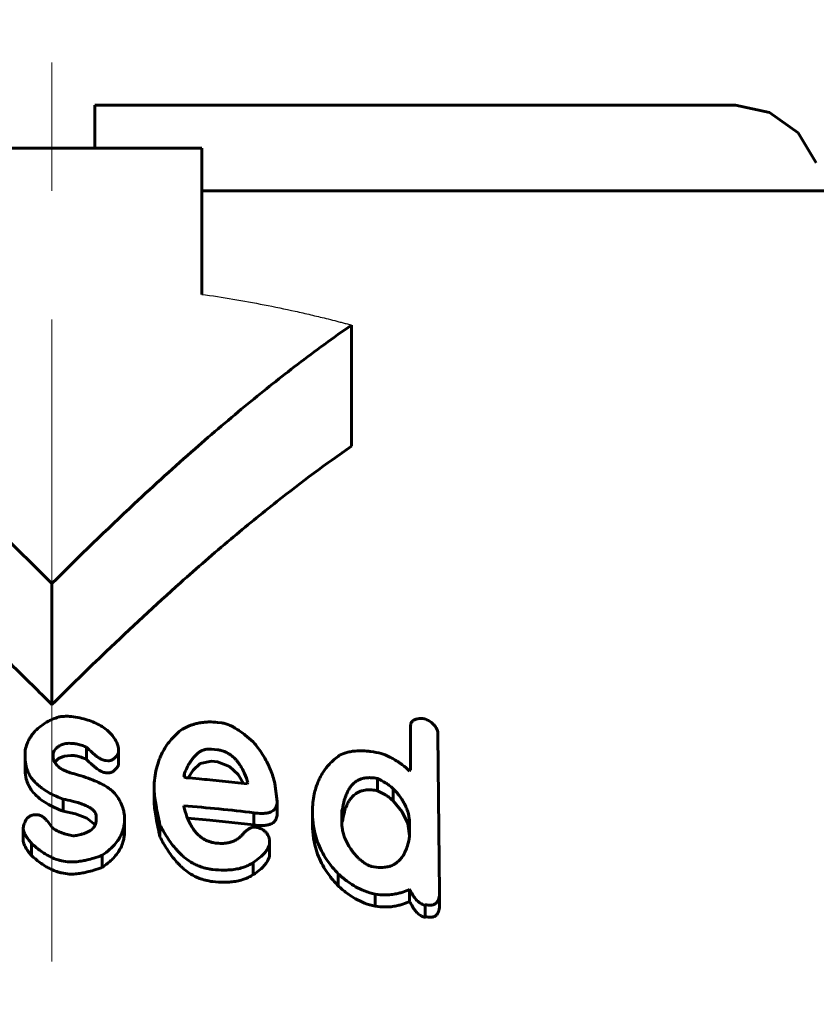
# Model space of a CAD drawing. Header units: millimetres. Extents: x -86 to 204, y -54 to 55.
# Tile 6 of 14: x 0 to 9, y 44 to 55. Entities that reach past the tile are written whole.
import ezdxf

# ---------------------------------------------------------------- set-up
doc = ezdxf.new("R2010")
doc.units = ezdxf.units.MM
for name, pattern in [('K5LT-1', [0]), ('K5LT_AXLED', [12, 7.5, -1.5, 1.5, -1.5]), ('K5LT_BASIC', [0])]:
    doc.linetypes.add(name, pattern=pattern)
doc.layers.add('Системный слой (1)', color=7, linetype='Continuous', true_color=0x6c6c6c)

# ---------------------------------------------------------------- blocks, each defined once
blk = doc.blocks.new('U1')
at = {"layer": 'Системный слой (1)', "color": 150, "linetype": 'K5LT_BASIC', "lineweight": 60, "true_color": 0x0080ff}
for p, q in [((0.033, 46.327), (0.077, 46.372)), ((0.077, 46.372), (0.143, 46.4)), ((0.143, 46.4), (0.22, 46.407))]:
    blk.add_line(p, q, dxfattribs=at)
blk = doc.blocks.new('U4')
at = {"layer": 'Системный слой (1)', "color": 150, "linetype": 'K5LT_BASIC', "lineweight": 60, "true_color": 0x0080ff}
for p, q in [((4.091, 45.747), (3.987, 45.875)), ((4.157, 45.61), (4.091, 45.747)), ((4.179, 45.471), (4.157, 45.61))]:
    blk.add_line(p, q, dxfattribs=at)
blk = doc.blocks.new('U5')
at = {"layer": 'Системный слой (1)', "color": 150, "linetype": 'K5LT_BASIC', "lineweight": 60, "true_color": 0x0080ff}
for p, q in [((1.648, 46.235), (1.59, 46.145)), ((1.733, 46.311), (1.648, 46.235)), ((1.864, 46.339), (1.733, 46.311))]:
    blk.add_line(p, q, dxfattribs=at)
blk = doc.blocks.new('U7')
at = {"layer": 'Системный слой (1)', "color": 150, "linetype": 'K5LT_BASIC', "lineweight": 60, "true_color": 0x0080ff}
for p, q in [((0.132, 45.755), (0.274, 45.723)), ((0.274, 45.723), (0.407, 45.675)), ((0.407, 45.675), (0.505, 45.596))]:
    blk.add_line(p, q, dxfattribs=at)
blk = doc.blocks.new('U9')
at = {"layer": 'Системный слой (1)', "color": 150, "linetype": 'K5LT_BASIC', "lineweight": 60, "true_color": 0x0080ff}
for p, q in [((7.984, 54), (8.385, 53.917)), ((8.385, 53.917), (8.719, 53.68)), ((8.719, 53.68), (8.93, 53.33))]:
    blk.add_line(p, q, dxfattribs=at)
blk = doc.blocks.new('U11')
at = {"layer": 'Системный слой (1)', "color": 150, "linetype": 'K5LT_BASIC', "lineweight": 60, "true_color": 0x0080ff}
for p, q in [((3.387, 45.612), (3.386, 45.6)), ((3.388, 45.624), (3.387, 45.612)), ((3.393, 45.635), (3.388, 45.624))]:
    blk.add_line(p, q, dxfattribs=at)
blk = doc.blocks.new('U14')
at = {"layer": 'Системный слой (1)', "color": 150, "linetype": 'K5LT_BASIC', "lineweight": 60, "true_color": 0x0080ff}
for p, q in [((2.076, 46.279), (1.933, 46.331)), ((2.174, 46.185), (2.076, 46.279)), ((2.238, 46.079), (2.174, 46.185))]:
    blk.add_line(p, q, dxfattribs=at)
blk = doc.blocks.new('U23')
at = {"layer": 'Системный слой (1)', "color": 150, "linetype": 'K5LT_BASIC', "lineweight": 60, "true_color": 0x0080ff}
for p, q in [((1.843, 45.651), (1.583, 45.673)), ((2.102, 45.625), (1.843, 45.651)), ((2.36, 45.595), (2.102, 45.625))]:
    blk.add_line(p, q, dxfattribs=at)

msp = doc.modelspace()

# ---------------------------------------------------------------- linework, layer by layer
at = {"layer": 'Системный слой (1)', "color": 30, "linetype": 'K5LT_AXLED', "lineweight": 18, "true_color": 0xff8000}
msp.add_line((0, 32), (0, 55), dxfattribs=at)
at = {"layer": 'Системный слой (1)', "color": 150, "linetype": 'K5LT_BASIC', "lineweight": 60, "true_color": 0x0080ff}
for p, q in [((0.5, 54), (7.984, 54)), ((0.5, 54), (0.5, 53.5)), ((-1.75, 53.5), (1.75, 53.5)), ((1.75, 53.5), (1.75, 51.792)), ((1.75, 53), (9.846, 53)), ((3.5, 50.019), (3.5, 51.433)), ((0, 47), (0, 48.414)), ((1.933, 46.792), (1.986, 46.786)), ((4.187, 46.24), (4.187, 46.737)), ((4.509, 46.652), (4.528, 44.803)), ((-0.313, 46.373), (-0.313, 46.469)), ((0.403, 46.361), (0.403, 46.502)), ((0.779, 46.489), (0.779, 46.436)), ((1.864, 46.48), (1.933, 46.472)), ((-0.313, 46.232), (-0.313, 46.373)), ((0.012, 46.427), (0.012, 46.411)), ((0.656, 46.345), (0.63, 46.346)), ((0.779, 46.294), (0.779, 46.436)), ((1.864, 46.339), (1.933, 46.331)), ((4.179, 46.224), (4.187, 46.24)), ((0.656, 46.204), (0.63, 46.205)), ((1.541, 46.157), (1.549, 46.199)), ((1.549, 46.153), (1.549, 46.199)), ((3.803, 45.994), (3.803, 46.136)), ((1.192, 45.861), (1.192, 46.002)), ((2.29, 46.089), (2.282, 46.074)), ((2.604, 46.08), (2.631, 45.869)), ((3.987, 45.875), (3.987, 46.016)), ((0.132, 45.755), (0.132, 45.896)), ((1.541, 45.818), (1.541, 45.81)), ((2.631, 45.727), (2.631, 45.869)), ((3.393, 45.635), (3.393, 45.777)), ((-0.207, 45.712), (-0.164, 45.712)), ((0.516, 45.653), (0.516, 45.697)), ((0.848, 45.525), (0.848, 45.666)), ((2.36, 45.595), (2.36, 45.736)), ((3.044, 45.731), (3.044, 45.757)), ((3.044, 45.59), (3.044, 45.731)), ((3.385, 45.634), (3.385, 45.684)), ((-0.337, 45.42), (-0.337, 45.561)), ((1.262, 45.457), (1.262, 45.598)), ((2.37, 45.569), (2.413, 45.563)), ((3.385, 45.634), (3.385, 45.634)), ((4.179, 45.606), (4.179, 45.472)), ((-0.241, 45.239), (-0.241, 45.381)), ((2.543, 45.416), (2.543, 45.399)), ((2.543, 45.258), (2.543, 45.399)), ((0.587, 45.099), (0.587, 45.24)), ((2.351, 45.015), (2.351, 45.157)), ((3.342, 44.884), (3.342, 45.025)), ((3.777, 44.645), (3.777, 44.786)), ((4.179, 44.703), (4.179, 44.844)), ((4.528, 44.662), (4.528, 44.803)), ((4.362, 44.523), (4.362, 44.665))]:
    msp.add_line(p, q, dxfattribs=at)
at = {"layer": 'Системный слой (1)', "color": 7, "linetype": 'K5LT-1'}
msp.add_open_spline([(1.75, 51.792), (1.871, 51.776), (2.115, 51.738), (2.479, 51.672), (2.782, 51.609), (3.023, 51.554), (3.176, 51.517), (3.286, 51.49), (3.353, 51.472), (3.402, 51.46), (3.451, 51.447), (3.484, 51.438), (3.5, 51.433)], degree=3, knots=[0, 0, 0, 0, 0.308849, 0.617699, 0.926548, 1.080973, 1.235398, 1.323362, 1.365818, 1.408275, 1.450731, 1.493188, 1.493188, 1.493188, 1.493188], dxfattribs=at)
at = {"layer": 'Системный слой (1)', "color": 150, "linetype": 'K5LT_BASIC', "lineweight": 60, "true_color": 0x0080ff}
for points, knots in [([(0, 48.414), (-0.304, 48.719), (-0.841, 49.24), (-1.584, 49.917), (-2.226, 50.467), (-2.85, 50.966), (-3.28, 51.281), (-3.5, 51.433)], [0, 0, 0, 0, 2.181066, 3.805962, 5.16753, 6.570619, 8, 8, 8, 8]), ([(3.5, 51.433), (3.287, 51.286), (2.88, 50.988), (2.271, 50.505), (1.636, 49.963), (0.869, 49.267), (0.317, 48.731), (0, 48.414)], [0, 0, 0, 0, 1.387012, 2.677141, 4.083997, 5.726255, 8, 8, 8, 8]), ([(0, 47), (-0.064, 47.064), (-0.227, 47.226), (-0.496, 47.49), (-0.957, 47.931), (-1.572, 48.495), (-2.336, 49.147), (-2.978, 49.648), (-3.367, 49.927), (-3.5, 50.019)], [0, 0, 0, 0, 0.572057, 1.457049, 2.394883, 4.642037, 6.810489, 8.917194, 10, 10, 10, 10]), ([(3.5, 50.019), (3.205, 49.815), (2.731, 49.461), (2.068, 48.92), (1.401, 48.341), (0.705, 47.695), (0.21, 47.21), (0, 47)], [0, 0, 0, 0, 1.919125, 3.134702, 4.474726, 6.498063, 8, 8, 8, 8]), ([(0.081, 46.856), (0.056, 46.848), (0.015, 46.833), (-0.058, 46.799), (-0.102, 46.771), (-0.129, 46.749)], [0, 0, 0, 0, 1.899939, 3.186918, 6, 6, 6, 6]), ([(0.228, 46.862), (0.211, 46.863), (0.188, 46.864), (0.154, 46.864), (0.121, 46.862), (0.096, 46.859), (0.081, 46.856)], [0, 0, 0, 0, 2.396834, 3.337671, 4.832556, 7, 7, 7, 7]), ([(0.779, 46.489), (0.772, 46.519), (0.753, 46.57), (0.715, 46.629), (0.677, 46.673), (0.632, 46.714), (0.57, 46.755), (0.497, 46.792), (0.385, 46.833), (0.293, 46.853), (0.228, 46.862)], [0, 0, 0, 0, 1.783452, 2.966177, 3.690798, 4.712944, 5.893383, 7.132932, 8.296714, 11, 11, 11, 11]), ([(4.362, 46.834), (4.342, 46.836), (4.313, 46.838), (4.28, 46.836), (4.26, 46.832), (4.242, 46.827), (4.225, 46.818), (4.211, 46.807), (4.201, 46.794), (4.19, 46.771), (4.187, 46.752), (4.187, 46.737)], [0, 0, 0, 0, 2.595655, 3.791725, 4.453216, 5.390776, 6.410508, 7.427524, 8.403077, 9.368739, 12, 12, 12, 12]), ([(4.509, 46.652), (4.509, 46.666), (4.507, 46.689), (4.495, 46.719), (4.48, 46.743), (4.461, 46.767), (4.423, 46.8), (4.388, 46.821), (4.362, 46.834)], [0, 0, 0, 0, 1.869476, 2.974361, 3.886359, 5.09942, 6.318686, 9, 9, 9, 9]), ([(-0.129, 46.749), (-0.153, 46.732), (-0.189, 46.701), (-0.226, 46.658), (-0.25, 46.623), (-0.272, 46.587), (-0.295, 46.535), (-0.307, 46.494), (-0.313, 46.469)], [0, 0, 0, 0, 2.101797, 3.405163, 4.30768, 5.45292, 6.810574, 9, 9, 9, 9]), ([(1.192, 46.002), (1.192, 46.078), (1.202, 46.19), (1.237, 46.316), (1.266, 46.392), (1.298, 46.458), (1.341, 46.528), (1.41, 46.617), (1.474, 46.677), (1.523, 46.714)], [0, 0, 0, 0, 2.92167, 4.300563, 5.008664, 5.99317, 7.027723, 7.995791, 10, 10, 10, 10]), ([(1.933, 46.792), (1.901, 46.796), (1.854, 46.799), (1.792, 46.796), (1.749, 46.791), (1.706, 46.784), (1.664, 46.773), (1.6, 46.752), (1.554, 46.731), (1.523, 46.714)], [0, 0, 0, 0, 2.151621, 3.186178, 4.168338, 5.1267, 6.232234, 7.246941, 10, 10, 10, 10]), ([(2.351, 46.566), (2.321, 46.592), (2.274, 46.632), (2.21, 46.68), (2.17, 46.707), (2.137, 46.727), (2.109, 46.743), (2.073, 46.761), (2.033, 46.777), (2.001, 46.784), (1.986, 46.786)], [0, 0, 0, 0, 3.259666, 4.949536, 6.263647, 6.998352, 7.888723, 8.671519, 9.948281, 11, 11, 11, 11]), ([(0.012, 46.427), (0.02, 46.449), (0.035, 46.477), (0.064, 46.503), (0.08, 46.515), (0.098, 46.526), (0.121, 46.535), (0.148, 46.543), (0.182, 46.548), (0.207, 46.549), (0.22, 46.548)], [0, 0, 0, 0, 3.624174, 4.523416, 5.292299, 6.204623, 7.200345, 8.171892, 9.534825, 11, 11, 11, 11]), ([(0.22, 46.548), (0.237, 46.548), (0.263, 46.546), (0.299, 46.539), (0.327, 46.532), (0.363, 46.52), (0.388, 46.509), (0.403, 46.502)], [0, 0, 0, 0, 2.118718, 3.144557, 4.469735, 5.774865, 8, 8, 8, 8]), ([(0.403, 46.502), (0.424, 46.481), (0.455, 46.452), (0.498, 46.415), (0.524, 46.395), (0.547, 46.379), (0.564, 46.369), (0.583, 46.359), (0.605, 46.35), (0.622, 46.347), (0.63, 46.346)], [0, 0, 0, 0, 3.796826, 5.217632, 6.865858, 7.800207, 8.392, 9.223764, 10.198615, 11, 11, 11, 11]), ([(1.864, 46.48), (1.853, 46.481), (1.837, 46.482), (1.815, 46.48), (1.797, 46.478), (1.775, 46.472), (1.75, 46.462), (1.721, 46.446), (1.69, 46.422), (1.658, 46.391), (1.631, 46.356), (1.607, 46.317), (1.578, 46.267), (1.56, 46.226), (1.549, 46.199)], [0, 0, 0, 0, 0.854306, 1.260859, 1.772041, 2.387222, 3.147066, 4.124447, 5.419628, 6.979775, 8.674884, 10.056022, 11.852107, 15, 15, 15, 15]), ([(2.29, 46.089), (2.279, 46.125), (2.257, 46.183), (2.222, 46.254), (2.196, 46.295), (2.177, 46.323), (2.158, 46.347), (2.13, 46.378), (2.096, 46.407), (2.059, 46.431), (2.031, 46.446), (2.004, 46.456), (1.972, 46.466), (1.948, 46.47), (1.933, 46.472)], [0, 0, 0, 0, 3.423356, 5.649126, 6.961979, 7.653774, 8.519434, 9.463085, 11.056081, 11.987058, 12.686498, 13.369404, 13.977426, 15, 15, 15, 15]), ([(2.604, 46.08), (2.591, 46.134), (2.564, 46.218), (2.512, 46.33), (2.449, 46.44), (2.392, 46.518), (2.351, 46.566)], [0, 0, 0, 0, 2.219108, 3.511816, 4.774255, 7, 7, 7, 7]), ([(3.848, 46.43), (3.808, 46.439), (3.75, 46.45), (3.68, 46.458), (3.618, 46.462), (3.559, 46.461), (3.494, 46.453), (3.43, 46.439), (3.384, 46.421), (3.359, 46.408)], [0, 0, 0, 0, 2.372194, 3.36715, 4.050811, 5.953834, 6.818026, 8.009322, 10, 10, 10, 10]), ([(-0.313, 46.373), (-0.313, 46.342), (-0.307, 46.291), (-0.286, 46.223), (-0.259, 46.17), (-0.224, 46.12), (-0.184, 46.078), (-0.142, 46.042), (-0.092, 46.005), (-0.005, 45.953), (0.077, 45.917), (0.132, 45.896)], [0, 0, 0, 0, 1.843504, 3.025697, 4.147208, 5.201636, 6.348904, 7.18064, 8.000876, 9.352728, 12, 12, 12, 12]), ([(0.263, 46.191), (0.241, 46.196), (0.208, 46.206), (0.163, 46.222), (0.126, 46.239), (0.087, 46.264), (0.053, 46.295), (0.03, 46.329), (0.015, 46.368), (0.012, 46.395), (0.012, 46.411)], [0, 0, 0, 0, 1.8063, 2.689127, 3.830822, 5.185825, 6.701883, 8.074592, 9.242212, 11, 11, 11, 11]), ([(0.22, 46.407), (0.237, 46.407), (0.263, 46.404), (0.299, 46.398), (0.327, 46.39), (0.363, 46.378), (0.388, 46.368), (0.403, 46.361)], [0, 0, 0, 0, 2.118718, 3.144557, 4.469735, 5.774865, 8, 8, 8, 8]), ([(0.403, 46.361), (0.424, 46.34), (0.455, 46.31), (0.498, 46.274), (0.524, 46.253), (0.547, 46.238), (0.564, 46.227), (0.583, 46.217), (0.605, 46.208), (0.622, 46.205), (0.63, 46.205)], [0, 0, 0, 0, 3.796826, 5.217632, 6.865858, 7.800207, 8.392, 9.223764, 10.198615, 11, 11, 11, 11]), ([(0.656, 46.345), (0.66, 46.345), (0.667, 46.345), (0.678, 46.346), (0.69, 46.349), (0.703, 46.355), (0.717, 46.363), (0.733, 46.375), (0.748, 46.391), (0.764, 46.411), (0.774, 46.426), (0.779, 46.436)], [0, 0, 0, 0, 0.645317, 1.327222, 2.096282, 3.011597, 4.175739, 5.677681, 7.522086, 9.275402, 12, 12, 12, 12]), ([(3.359, 46.408), (3.316, 46.377), (3.245, 46.315), (3.174, 46.223), (3.132, 46.151), (3.093, 46.066), (3.055, 45.939), (3.044, 45.823), (3.044, 45.757)], [0, 0, 0, 0, 1.719122, 3.131208, 4.088696, 4.705319, 6.548996, 9, 9, 9, 9]), ([(4.179, 46.224), (4.152, 46.25), (4.106, 46.288), (4.039, 46.336), (3.987, 46.367), (3.924, 46.4), (3.879, 46.419), (3.848, 46.43)], [0, 0, 0, 0, 2.42436, 3.785815, 5.124298, 6.090113, 8, 8, 8, 8]), ([(-0.313, 46.232), (-0.313, 46.198), (-0.306, 46.14), (-0.278, 46.064), (-0.242, 46.002), (-0.196, 45.948), (-0.137, 45.895), (-0.034, 45.825), (0.063, 45.781), (0.132, 45.755)], [0, 0, 0, 0, 1.693804, 2.882216, 3.88565, 5.01315, 5.991822, 7.239477, 10, 10, 10, 10]), ([(0.656, 46.204), (0.66, 46.204), (0.667, 46.204), (0.678, 46.205), (0.69, 46.208), (0.703, 46.213), (0.717, 46.221), (0.733, 46.234), (0.748, 46.249), (0.764, 46.27), (0.774, 46.285), (0.779, 46.294)], [0, 0, 0, 0, 0.645317, 1.327222, 2.096282, 3.011597, 4.175739, 5.677681, 7.522086, 9.275402, 12, 12, 12, 12]), ([(0.769, 45.914), (0.757, 45.938), (0.729, 45.972), (0.682, 46.011), (0.641, 46.04), (0.59, 46.069), (0.517, 46.105), (0.421, 46.142), (0.333, 46.171), (0.279, 46.186), (0.263, 46.191)], [0, 0, 0, 0, 1.758426, 2.799416, 3.605377, 4.63764, 6.135528, 8.041431, 10.117239, 11, 11, 11, 11]), ([(1.541, 46.157), (1.544, 46.156), (1.549, 46.153), (1.555, 46.15), (1.561, 46.148), (1.565, 46.147), (1.568, 46.147)], [0, 0, 0, 0, 2.597647, 3.993322, 5.286611, 7, 7, 7, 7]), ([(1.568, 46.147), (1.618, 46.142), (1.71, 46.134), (1.851, 46.12), (2.039, 46.102), (2.185, 46.086), (2.282, 46.074)], [0, 0, 0, 0, 1.476064, 2.709571, 4.133475, 7, 7, 7, 7]), ([(3.803, 46.136), (3.777, 46.142), (3.733, 46.148), (3.683, 46.147), (3.652, 46.143), (3.624, 46.137), (3.592, 46.126), (3.556, 46.107), (3.521, 46.079), (3.491, 46.046), (3.461, 46.002), (3.436, 45.948), (3.41, 45.871), (3.399, 45.812), (3.393, 45.777)], [0, 0, 0, 0, 1.546579, 2.416705, 2.881445, 3.432165, 4.140149, 5.040037, 6.137772, 7.318781, 8.45822, 10.219879, 12.079192, 15, 15, 15, 15]), ([(3.987, 46.016), (3.971, 46.032), (3.943, 46.056), (3.882, 46.097), (3.836, 46.121), (3.803, 46.136)], [0, 0, 0, 0, 1.906125, 3.182071, 6, 6, 6, 6]), ([(1.192, 46.002), (1.198, 45.942), (1.216, 45.807), (1.244, 45.672), (1.262, 45.598)], [0, 0, 0, 0, 2.241787, 5, 5, 5, 5]), ([(3.393, 45.635), (3.399, 45.672), (3.409, 45.725), (3.432, 45.797), (3.453, 45.845), (3.481, 45.892), (3.509, 45.926), (3.537, 45.951), (3.56, 45.967), (3.588, 45.982), (3.622, 45.995), (3.663, 46.004), (3.702, 46.006), (3.751, 46.004), (3.782, 45.999), (3.803, 45.994)], [0, 0, 0, 0, 3.219499, 4.672744, 6.433061, 7.689558, 9.252481, 9.982229, 10.579949, 11.375278, 12.285247, 13.045381, 14.129521, 14.675466, 16, 16, 16, 16]), ([(4.179, 45.606), (4.179, 45.635), (4.175, 45.679), (4.16, 45.742), (4.141, 45.796), (4.113, 45.854), (4.066, 45.929), (4.021, 45.983), (3.987, 46.016)], [0, 0, 0, 0, 1.856287, 2.784888, 4.049792, 5.298592, 6.531579, 9, 9, 9, 9]), ([(0.132, 45.896), (0.167, 45.89), (0.223, 45.878), (0.288, 45.861), (0.33, 45.847), (0.362, 45.836), (0.39, 45.824), (0.416, 45.812), (0.442, 45.798), (0.465, 45.782), (0.484, 45.766), (0.497, 45.751), (0.507, 45.735), (0.514, 45.717), (0.516, 45.705), (0.516, 45.697)], [0, 0, 0, 0, 3.44248, 5.486125, 6.638565, 7.774924, 8.81501, 9.789824, 10.697593, 11.947054, 12.699288, 13.52978, 14.33577, 14.970762, 16, 16, 16, 16]), ([(0.848, 45.666), (0.848, 45.693), (0.844, 45.735), (0.826, 45.805), (0.801, 45.861), (0.778, 45.901), (0.769, 45.914)], [0, 0, 0, 0, 2.181143, 3.49792, 5.808338, 7, 7, 7, 7]), ([(3.987, 45.875), (3.971, 45.89), (3.943, 45.915), (3.882, 45.956), (3.836, 45.98), (3.803, 45.994)], [0, 0, 0, 0, 1.906125, 3.182071, 6, 6, 6, 6]), ([(1.192, 45.861), (1.198, 45.8), (1.216, 45.665), (1.244, 45.531), (1.262, 45.457)], [0, 0, 0, 0, 2.241787, 5, 5, 5, 5]), ([(1.541, 45.81), (1.551, 45.77), (1.568, 45.71), (1.601, 45.631), (1.626, 45.584), (1.649, 45.549), (1.669, 45.521), (1.696, 45.49), (1.729, 45.46), (1.764, 45.435), (1.8, 45.415), (1.835, 45.401), (1.876, 45.389), (1.906, 45.384), (1.925, 45.382)], [0, 0, 0, 0, 3.403541, 5.179835, 6.872861, 7.541135, 8.427272, 9.497211, 10.539403, 11.514178, 12.404481, 13.187205, 13.848386, 15, 15, 15, 15]), ([(2.36, 45.736), (2.389, 45.732), (2.436, 45.728), (2.487, 45.73), (2.521, 45.735), (2.547, 45.742), (2.573, 45.755), (2.592, 45.768), (2.605, 45.782), (2.622, 45.808), (2.63, 45.838), (2.631, 45.862), (2.631, 45.869)], [0, 0, 0, 0, 2.86387, 4.447416, 4.875526, 6.304328, 7.186803, 8.071842, 8.917989, 9.669422, 12.068354, 13, 13, 13, 13]), ([(3.393, 45.777), (3.393, 45.777), (3.392, 45.777), (3.391, 45.775), (3.391, 45.774), (3.39, 45.773), (3.389, 45.77), (3.388, 45.765), (3.387, 45.756), (3.386, 45.741), (3.385, 45.716), (3.385, 45.696), (3.385, 45.684)], [0, 0, 0, 0, 0.21377, 0.322883, 0.493167, 0.662921, 1.02624, 1.734796, 2.890136, 4.642, 8.23547, 13, 13, 13, 13]), ([(-0.207, 45.712), (-0.214, 45.712), (-0.225, 45.711), (-0.24, 45.707), (-0.252, 45.702), (-0.266, 45.694), (-0.28, 45.683), (-0.294, 45.668), (-0.305, 45.651), (-0.315, 45.631), (-0.327, 45.601), (-0.334, 45.577), (-0.337, 45.561)], [0, 0, 0, 0, 1.027699, 1.613908, 2.27767, 3.081637, 4.108706, 5.360894, 6.752921, 7.951826, 9.668066, 13, 13, 13, 13]), ([(0.002, 45.564), (-0.011, 45.584), (-0.031, 45.611), (-0.06, 45.646), (-0.077, 45.663), (-0.094, 45.679), (-0.106, 45.689), (-0.119, 45.698), (-0.129, 45.703), (-0.138, 45.707), (-0.15, 45.711), (-0.158, 45.712), (-0.164, 45.712)], [0, 0, 0, 0, 4.379047, 6.021195, 8.031074, 8.675554, 10.016758, 10.710091, 11.203134, 11.764751, 12.230088, 13, 13, 13, 13]), ([(0.587, 45.24), (0.62, 45.262), (0.665, 45.298), (0.724, 45.355), (0.767, 45.407), (0.805, 45.469), (0.828, 45.528), (0.844, 45.593), (0.848, 45.637), (0.848, 45.666)], [0, 0, 0, 0, 2.003941, 3.005639, 4.42244, 5.837936, 7.25244, 8.209622, 10, 10, 10, 10]), ([(2.36, 45.595), (2.389, 45.591), (2.436, 45.586), (2.487, 45.589), (2.521, 45.594), (2.547, 45.601), (2.573, 45.613), (2.592, 45.626), (2.605, 45.641), (2.622, 45.667), (2.63, 45.696), (2.631, 45.721), (2.631, 45.727)], [0, 0, 0, 0, 2.86387, 4.447416, 4.875526, 6.304328, 7.186803, 8.071842, 8.917989, 9.669422, 12.068354, 13, 13, 13, 13]), ([(3.044, 45.731), (3.044, 45.681), (3.05, 45.605), (3.072, 45.492), (3.101, 45.396), (3.147, 45.291), (3.199, 45.203), (3.263, 45.114), (3.31, 45.059), (3.342, 45.025)], [0, 0, 0, 0, 2.083477, 3.133743, 4.613934, 6.070054, 7.502429, 8.41086, 10, 10, 10, 10]), ([(-0.337, 45.561), (-0.337, 45.552), (-0.335, 45.538), (-0.328, 45.517), (-0.32, 45.497), (-0.308, 45.474), (-0.294, 45.451), (-0.272, 45.419), (-0.254, 45.396), (-0.241, 45.381)], [0, 0, 0, 0, 1.431563, 2.172953, 3.290598, 4.554834, 5.965113, 7.234854, 10, 10, 10, 10]), ([(0.246, 45.467), (0.224, 45.471), (0.19, 45.479), (0.144, 45.493), (0.105, 45.506), (0.064, 45.524), (0.029, 45.543), (0.009, 45.558), (0.002, 45.564)], [0, 0, 0, 0, 2.217003, 3.33201, 4.764169, 6.331108, 7.847005, 9, 9, 9, 9]), ([(0.516, 45.653), (0.516, 45.64), (0.514, 45.621), (0.506, 45.596), (0.496, 45.577), (0.481, 45.558), (0.461, 45.539), (0.435, 45.521), (0.403, 45.505), (0.368, 45.492), (0.335, 45.483), (0.294, 45.474), (0.266, 45.469), (0.246, 45.467)], [0, 0, 0, 0, 1.831286, 2.672304, 3.630132, 4.694127, 5.853475, 7.01148, 8.39842, 9.75968, 11.027376, 12.023504, 14, 14, 14, 14]), ([(1.262, 45.598), (1.286, 45.549), (1.328, 45.473), (1.396, 45.375), (1.444, 45.316), (1.486, 45.271), (1.522, 45.237), (1.573, 45.194), (1.631, 45.155), (1.696, 45.122), (1.758, 45.098), (1.821, 45.082), (1.864, 45.076), (1.88, 45.074)], [0, 0, 0, 0, 3.107942, 4.774874, 6.418836, 7.091037, 7.938846, 8.870171, 10.402766, 11.222159, 12.155566, 13.302241, 14, 14, 14, 14]), ([(2.37, 45.569), (2.365, 45.57), (2.357, 45.57), (2.345, 45.568), (2.332, 45.564), (2.316, 45.557), (2.301, 45.548), (2.286, 45.539), (2.268, 45.526), (2.256, 45.515), (2.247, 45.508)], [0, 0, 0, 0, 0.887574, 1.60924, 2.631837, 3.999738, 5.45249, 6.893522, 8.194707, 11, 11, 11, 11]), ([(2.543, 45.416), (2.541, 45.428), (2.535, 45.448), (2.522, 45.478), (2.505, 45.504), (2.482, 45.527), (2.452, 45.548), (2.427, 45.558), (2.413, 45.563)], [0, 0, 0, 0, 1.845792, 3.147164, 4.654445, 6.068018, 7.289261, 9, 9, 9, 9]), ([(3.044, 45.59), (3.044, 45.539), (3.05, 45.463), (3.072, 45.351), (3.101, 45.255), (3.147, 45.15), (3.199, 45.061), (3.263, 44.972), (3.31, 44.918), (3.342, 44.884)], [0, 0, 0, 0, 2.083477, 3.133743, 4.613934, 6.070054, 7.502429, 8.41086, 10, 10, 10, 10]), ([(3.385, 45.634), (3.385, 45.603), (3.389, 45.556), (3.405, 45.486), (3.427, 45.426), (3.459, 45.361), (3.509, 45.285), (3.554, 45.233), (3.585, 45.201)], [0, 0, 0, 0, 1.867182, 2.836592, 4.194864, 5.517319, 6.804437, 9, 9, 9, 9]), ([(0.587, 45.099), (0.62, 45.121), (0.665, 45.156), (0.724, 45.213), (0.767, 45.266), (0.805, 45.328), (0.828, 45.386), (0.844, 45.452), (0.848, 45.496), (0.848, 45.525)], [0, 0, 0, 0, 2.003941, 3.005639, 4.42244, 5.837936, 7.25244, 8.209622, 10, 10, 10, 10]), ([(1.262, 45.457), (1.286, 45.408), (1.328, 45.332), (1.396, 45.234), (1.444, 45.175), (1.486, 45.13), (1.522, 45.096), (1.573, 45.053), (1.631, 45.014), (1.696, 44.981), (1.758, 44.957), (1.821, 44.941), (1.864, 44.935), (1.88, 44.933)], [0, 0, 0, 0, 3.107942, 4.774874, 6.418836, 7.091037, 7.938846, 8.870171, 10.402766, 11.222159, 12.155566, 13.302241, 14, 14, 14, 14]), ([(2.247, 45.508), (2.24, 45.498), (2.225, 45.479), (2.197, 45.452), (2.164, 45.427), (2.126, 45.407), (2.087, 45.393), (2.046, 45.383), (1.992, 45.378), (1.951, 45.379), (1.925, 45.382)], [0, 0, 0, 0, 1.367712, 2.536686, 4.014001, 5.40562, 6.553756, 7.667699, 8.899966, 11, 11, 11, 11]), ([(3.734, 45.111), (3.77, 45.103), (3.822, 45.097), (3.881, 45.1), (3.917, 45.105), (3.947, 45.112), (3.975, 45.123), (4.002, 45.136), (4.033, 45.157), (4.067, 45.187), (4.097, 45.226), (4.125, 45.274), (4.15, 45.336), (4.168, 45.405), (4.176, 45.452), (4.179, 45.472)], [0, 0, 0, 0, 2.117455, 2.908526, 3.485441, 4.331842, 4.84115, 5.470462, 6.343238, 7.51216, 8.853974, 10.156079, 12.048467, 14.353932, 16, 16, 16, 16]), ([(-0.337, 45.42), (-0.337, 45.41), (-0.335, 45.396), (-0.328, 45.375), (-0.32, 45.356), (-0.308, 45.333), (-0.294, 45.31), (-0.272, 45.278), (-0.254, 45.255), (-0.241, 45.239)], [0, 0, 0, 0, 1.431563, 2.172953, 3.290598, 4.554834, 5.965113, 7.234854, 10, 10, 10, 10]), ([(-0.241, 45.381), (-0.211, 45.353), (-0.159, 45.309), (-0.086, 45.26), (-0.025, 45.225), (0.026, 45.202), (0.076, 45.185), (0.128, 45.171), (0.178, 45.164), (0.214, 45.163), (0.22, 45.163)], [0, 0, 0, 0, 2.919811, 4.634785, 5.76435, 7.45351, 8.124937, 8.927624, 10.648388, 11, 11, 11, 11]), ([(2.351, 45.157), (2.38, 45.176), (2.421, 45.206), (2.468, 45.248), (2.499, 45.283), (2.529, 45.328), (2.542, 45.369), (2.543, 45.395), (2.543, 45.399)], [0, 0, 0, 0, 2.682851, 3.921929, 5.131734, 6.611353, 8.651625, 9, 9, 9, 9]), ([(-0.241, 45.239), (-0.211, 45.211), (-0.159, 45.167), (-0.086, 45.118), (-0.025, 45.084), (0.026, 45.06), (0.076, 45.044), (0.128, 45.03), (0.178, 45.023), (0.214, 45.021), (0.22, 45.021)], [0, 0, 0, 0, 2.919811, 4.634785, 5.76435, 7.45351, 8.124937, 8.927624, 10.648388, 11, 11, 11, 11]), ([(0.22, 45.163), (0.244, 45.162), (0.291, 45.165), (0.355, 45.174), (0.421, 45.188), (0.498, 45.209), (0.555, 45.229), (0.587, 45.24)], [0, 0, 0, 0, 1.450779, 2.910119, 4.059162, 5.743476, 8, 8, 8, 8]), ([(2.351, 45.015), (2.38, 45.034), (2.421, 45.064), (2.468, 45.107), (2.499, 45.142), (2.529, 45.187), (2.542, 45.228), (2.543, 45.254), (2.543, 45.258)], [0, 0, 0, 0, 2.682851, 3.921929, 5.131734, 6.611353, 8.651625, 9, 9, 9, 9]), ([(3.585, 45.201), (3.597, 45.191), (3.616, 45.176), (3.643, 45.156), (3.663, 45.142), (3.684, 45.13), (3.701, 45.122), (3.717, 45.115), (3.727, 45.112), (3.734, 45.111)], [0, 0, 0, 0, 2.865608, 4.214969, 5.770995, 7.123949, 8.27261, 8.904282, 10, 10, 10, 10]), ([(0.22, 45.021), (0.244, 45.021), (0.291, 45.023), (0.355, 45.033), (0.421, 45.047), (0.498, 45.068), (0.555, 45.087), (0.587, 45.099)], [0, 0, 0, 0, 1.450779, 2.910119, 4.059162, 5.743476, 8, 8, 8, 8]), ([(1.88, 45.074), (1.922, 45.07), (1.973, 45.067), (2.042, 45.068), (2.094, 45.07), (2.161, 45.079), (2.224, 45.095), (2.272, 45.113), (2.313, 45.132), (2.337, 45.147), (2.351, 45.157)], [0, 0, 0, 0, 2.726595, 3.208284, 4.482022, 6.097077, 7.65377, 8.882834, 9.649751, 11, 11, 11, 11]), ([(1.88, 44.933), (1.922, 44.928), (1.973, 44.925), (2.042, 44.926), (2.094, 44.929), (2.161, 44.938), (2.224, 44.954), (2.272, 44.971), (2.313, 44.991), (2.337, 45.006), (2.351, 45.015)], [0, 0, 0, 0, 2.726595, 3.208284, 4.482022, 6.097077, 7.65377, 8.882834, 9.649751, 11, 11, 11, 11]), ([(3.342, 45.025), (3.374, 44.996), (3.432, 44.948), (3.525, 44.885), (3.625, 44.832), (3.712, 44.801), (3.766, 44.788), (3.777, 44.786)], [0, 0, 0, 0, 2.209731, 3.806921, 5.490326, 7.505874, 8, 8, 8, 8]), ([(3.342, 44.884), (3.374, 44.855), (3.432, 44.806), (3.525, 44.743), (3.625, 44.69), (3.712, 44.66), (3.766, 44.647), (3.777, 44.645)], [0, 0, 0, 0, 2.209731, 3.806921, 5.490326, 7.505874, 8, 8, 8, 8]), ([(3.777, 44.786), (3.815, 44.781), (3.865, 44.778), (3.938, 44.779), (3.994, 44.785), (4.051, 44.796), (4.113, 44.814), (4.154, 44.831), (4.179, 44.844)], [0, 0, 0, 0, 2.342509, 3.083418, 4.571425, 5.878219, 6.912816, 9, 9, 9, 9]), ([(4.179, 44.844), (4.186, 44.829), (4.199, 44.803), (4.219, 44.769), (4.237, 44.744), (4.255, 44.722), (4.273, 44.704), (4.293, 44.687), (4.314, 44.673), (4.334, 44.664), (4.347, 44.66), (4.352, 44.659)], [0, 0, 0, 0, 2.623504, 4.288333, 5.892612, 7.079693, 8.203703, 9.364899, 10.449894, 11.360832, 12, 12, 12, 12]), ([(4.362, 44.665), (4.383, 44.66), (4.41, 44.656), (4.44, 44.659), (4.455, 44.663), (4.47, 44.668), (4.483, 44.677), (4.496, 44.688), (4.507, 44.704), (4.515, 44.721), (4.522, 44.743), (4.527, 44.77), (4.528, 44.792), (4.528, 44.803)], [0, 0, 0, 0, 2.690268, 3.36811, 4.071255, 4.806007, 5.611826, 6.581871, 7.721134, 8.970446, 10.013315, 12.033691, 14, 14, 14, 14]), ([(3.777, 44.645), (3.815, 44.64), (3.865, 44.636), (3.938, 44.638), (3.994, 44.643), (4.051, 44.655), (4.113, 44.673), (4.154, 44.69), (4.179, 44.703)], [0, 0, 0, 0, 2.342509, 3.083418, 4.571425, 5.878219, 6.912816, 9, 9, 9, 9]), ([(4.179, 44.703), (4.186, 44.687), (4.199, 44.662), (4.219, 44.628), (4.237, 44.602), (4.255, 44.581), (4.273, 44.562), (4.293, 44.546), (4.314, 44.532), (4.334, 44.523), (4.347, 44.519), (4.352, 44.518)], [0, 0, 0, 0, 2.623504, 4.288333, 5.892612, 7.079693, 8.203703, 9.364899, 10.449894, 11.360832, 12, 12, 12, 12]), ([(4.352, 44.659), (4.354, 44.659), (4.356, 44.658), (4.359, 44.659), (4.361, 44.66), (4.362, 44.662), (4.362, 44.664), (4.362, 44.665)], [0, 0, 0, 0, 2.100308, 3.45303, 4.212824, 5.807369, 8, 8, 8, 8]), ([(4.362, 44.523), (4.383, 44.519), (4.41, 44.515), (4.44, 44.518), (4.455, 44.521), (4.47, 44.527), (4.483, 44.535), (4.496, 44.547), (4.507, 44.562), (4.515, 44.579), (4.522, 44.602), (4.527, 44.629), (4.528, 44.651), (4.528, 44.662)], [0, 0, 0, 0, 2.690268, 3.36811, 4.071255, 4.806007, 5.611826, 6.581871, 7.721134, 8.970446, 10.013315, 12.033691, 14, 14, 14, 14]), ([(4.352, 44.518), (4.354, 44.517), (4.356, 44.517), (4.359, 44.518), (4.361, 44.519), (4.362, 44.521), (4.362, 44.522), (4.362, 44.523)], [0, 0, 0, 0, 2.100308, 3.45303, 4.212824, 5.807369, 8, 8, 8, 8])]:
    msp.add_open_spline(points, degree=3, knots=knots, dxfattribs=at)
msp.add_open_spline([(2.36, 45.736), (2.088, 45.77), (1.815, 45.797), (1.541, 45.818)], degree=3, dxfattribs=at)

# ---------------------------------------------------------------- block references
at = {"layer": 'Системный слой (1)'}
for name in ['U9', 'U1', 'U5', 'U14', 'U4', 'U7', 'U23', 'U11']:
    msp.add_blockref(name, (0, 0), dxfattribs=at)

doc.saveas('drawing.dxf')
